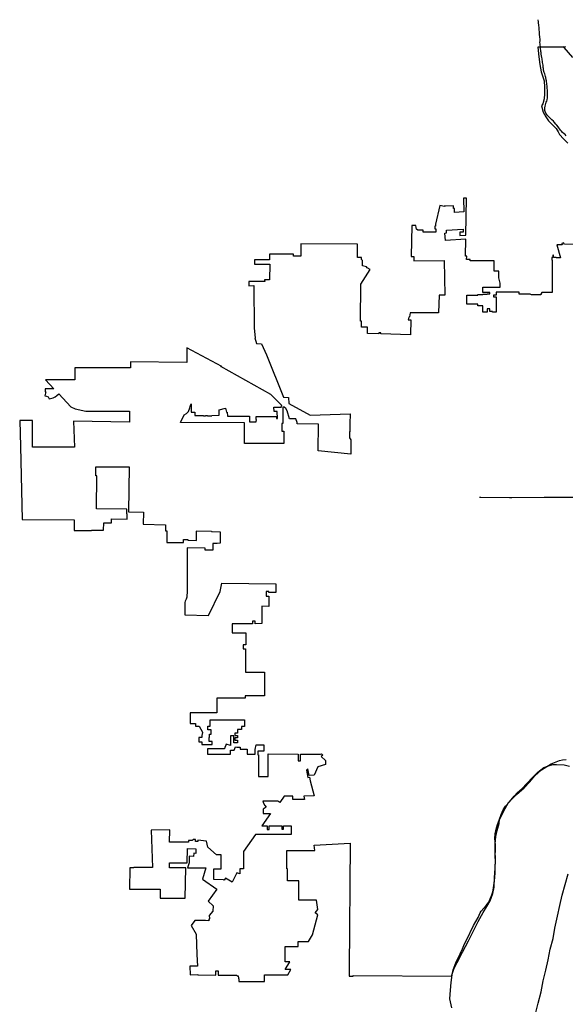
# Model space of a CAD drawing. Extents: x 1488644 to 1616065, y 653968 to 824748.
# Tile 13 of 33: x 1537076 to 1563449, y 701678 to 749265. Entities that reach past the tile are written whole.
import ezdxf

# ---------------------------------------------------------------- set-up
doc = ezdxf.new("R2010")
doc.units = 0
doc.header["$LTSCALE"] = 20
doc.header["$MEASUREMENT"] = 0
for name, color, linetype in [('1', 7, 'Continuous'), ('38', 7, 'Continuous'), ('55', 7, 'Continuous'), ('PATTERN_CLASS', 7, 'Continuous')]:
    doc.layers.add(name, color=color, linetype=linetype)

msp = doc.modelspace()

# ---------------------------------------------------------------- linework, layer by layer
at = {"layer": '1', "color": 2, "linetype": 'Continuous'}
for points in [[(1563460, 747955), (1563417, 747930), (1562122, 747930), (1562170, 747466), (1562217, 747100), (1562288, 746739), (1562370, 746506), (1562421, 746309), (1562438, 746003), (1562446, 745686), (1562424, 745438), (1562366, 745201), (1562299, 745105), (1562382, 744802), (1562502, 744578), (1562641, 744374), (1562804, 744212), (1563009, 744006), (1563107, 743853), (1563172, 743721), (1563367, 743510), (1563564, 743290)], [(1563928, 738407), (1563415, 738416), (1563367, 738488), (1563282, 738454), (1563304, 738385), (1563038, 738384), (1563213, 737756), (1563019, 737756), (1563013, 737773), (1562885, 737773), (1562885, 737888), (1562840, 737888), (1562840, 737773), (1562795, 737773), (1562795, 737643), (1562810, 737643), (1562810, 736078), (1562320, 736078), (1562267, 735993), (1562267, 735965), (1561817, 735965), (1561755, 735995), (1561225, 735995), (1561225, 736095), (1560110, 736095), (1560110, 735949), (1559975, 735949), (1559975, 735878), (1560110, 735878), (1560110, 735125), (1559925, 735126), (1559925, 735167), (1559802, 735169), (1559802, 735286), (1559667, 735286), (1559667, 735125), (1559462, 735125), (1559462, 735438), (1559220, 735438), (1559220, 735518), (1558692, 735518), (1558692, 735953), (1559217, 735953), (1559217, 735985), (1559455, 735985), (1559455, 736003), (1559670, 736003), (1559670, 736011), (1559806, 736011), (1559806, 736084), (1559455, 736084), (1559455, 736340), (1560299, 736340), (1560300, 736533), (1560273, 736666), (1560236, 736787), (1560233, 737113), (1560013, 737113), (1560013, 737615), (1558852, 737615), (1558852, 737675), (1558679, 737675), (1558682, 737835), (1558617, 737835), (1558645, 738656), (1557652, 738595), (1557627, 738951), (1557712, 738956), (1557707, 739093), (1558508, 739135), (1558511, 738998), (1558356, 738995), (1558356, 738838), (1558638, 738848), (1558669, 740645), (1558525, 740635), (1558536, 739982), (1558085, 739951), (1558088, 740133), (1558040, 740133), (1558040, 740263), (1557678, 740257), (1557614, 740261), (1557605, 740232), (1557388, 740286), (1557181, 739390), (1557181, 739282), (1557139, 739282), (1557139, 739152), (1557191, 739152), (1557191, 738990), (1556583, 738990), (1556583, 739090), (1556427, 739087), (1556326, 739093), (1556261, 739149), (1556237, 739225), (1556228, 739324), (1556023, 739324), (1555992, 737825), (1556122, 737828), (1556120, 737618), (1557599, 737628), (1557629, 735958), (1557354, 735948), (1557324, 735104), (1555954, 735104), (1555913, 734896), (1555887, 734895), (1555859, 734760), (1555989, 734756), (1555959, 734041), (1554539, 734075), (1554539, 734123), (1554429, 734123), (1554429, 734076), (1553891, 734091), (1553885, 734410), (1553598, 734409), (1553597, 734702), (1553543, 734702), (1553564, 736490), (1554011, 737197), (1553874, 737279), (1553842, 737317), (1553653, 737364), (1553653, 737619), (1553594, 737678), (1553594, 737773), (1553407, 737773), (1553407, 738423), (1550671, 738439), (1550666, 737843), (1550307, 737838), (1550304, 737930), (1549157, 737936), (1549152, 737663), (1548648, 737656), (1548648, 737660), (1548418, 737660), (1548418, 737445), (1548933, 737445), (1548933, 737455), (1549160, 737455), (1549157, 736687), (1548914, 736691), (1548920, 736619), (1548152, 736610), (1548155, 736410), (1548398, 736415), (1548402, 734349), (1548463, 733894), (1548437, 733892), (1548529, 733613), (1548759, 733603), (1549003, 733070), (1549831, 731020), (1550071, 731000), (1550078, 730711), (1551115, 730150), (1553047, 730217), (1553041, 729733), (1553041, 729338), (1553022, 729358), (1553022, 729055), (1553074, 728961), (1553086, 728263), (1551496, 728424), (1551520, 729721), (1550495, 729739), (1550495, 729799), (1550420, 729968), (1550122, 729968), (1549999, 730368), (1549940, 730470), (1549861, 730543), (1549797, 730545), (1549795, 729747), (1549753, 729747), (1549753, 729374), (1549850, 729374), (1549850, 728779), (1547950, 728779), (1547950, 729783), (1544848, 729803), (1545028, 730174), (1545137, 730224), (1545229, 730330), (1545298, 730501), (1545329, 730637), (1545369, 730706), (1545369, 730298), (1545549, 730298), (1545549, 730142), (1545957, 730142), (1545957, 730114), (1546057, 730114), (1546057, 730142), (1546161, 730142), (1546161, 730114), (1546357, 730114), (1546357, 730142), (1546717, 730149), (1546717, 730417), (1547025, 730488), (1547071, 730289), (1547111, 730289), (1547119, 730102), (1548176, 730102), (1548176, 729837), (1548506, 729837), (1548516, 729934), (1548504, 729934), (1548504, 730088), (1549492, 730088), (1549492, 729993), (1549532, 729993), (1549514, 730323), (1549372, 730323), (1549360, 730544), (1549693, 730544), (1549722, 730544), (1549746, 730587), (1549724, 730638), (1549215, 731147), (1546796, 732497), (1546846, 732497), (1545153, 733398), (1545152, 732694), (1542433, 732737), (1542433, 732522), (1542433, 732437), (1539742, 732437), (1539742, 731857), (1538318, 731857), (1538732, 731420), (1538315, 731420), (1538301, 731284), (1538340, 731278), (1538296, 731088), (1538368, 731076), (1538460, 731033), (1538496, 730940), (1538695, 730990), (1538791, 731040), (1538870, 731098), (1538961, 731177), (1539546, 730560), (1539759, 730463), (1540270, 730337), (1542391, 730337), (1542391, 729818), (1539673, 729863), (1539720, 728608), (1537688, 728608), (1537688, 729896), (1537076, 729896), (1537110, 728635), (1537201, 725101), (1539704, 725094), (1539713, 724574), (1540549, 724574), (1540570, 724595), (1541130, 724595), (1541136, 724951), (1541506, 724945), (1541510, 725137), (1542277, 725123), (1542278, 725385), (1542253, 725386), (1542253, 725604), (1540781, 725629), (1540809, 727225), (1540759, 727225), (1540759, 727650), (1542364, 727650), (1542339, 725480), (1543054, 725468), (1543043, 724876), (1544127, 724857), (1544122, 724557), (1544193, 724556), (1544183, 723997), (1544994, 723997), (1544997, 724146), (1545207, 724142), (1545207, 724107), (1545615, 724100), (1545622, 724539), (1545635, 724538), (1545634, 724565), (1546348, 724552), (1546348, 724525), (1546766, 724519), (1546768, 723968), (1546622, 723943), (1546410, 723946), (1546410, 723626), (1546035, 723633), (1546035, 723725), (1545175, 723740), (1545167, 721662), (1545157, 721357), (1545129, 721261), (1545075, 721168), (1545056, 721090), (1545051, 720498), (1546208, 720474), (1546767, 721622), (1546846, 722027), (1549455, 722002), (1549450, 721575), (1549124, 721574), (1549124, 721624), (1548987, 721626), (1548984, 721408), (1549123, 721406), (1549122, 720906), (1548783, 720921), (1548783, 720304), (1548780, 720075), (1548463, 720074), (1548463, 720194), (1548329, 720194), (1548329, 720074), (1547351, 720073), (1547351, 719626), (1548004, 719626), (1548004, 719048), (1547879, 719048), (1547880, 718860), (1547987, 718860), (1547983, 717738), (1548909, 717729), (1548908, 716588), (1547979, 716588), (1547979, 716470), (1546608, 716470), (1546608, 715772), (1545322, 715772), (1545322, 715250), (1545581, 715250), (1545581, 715115), (1545744, 715115), (1545912, 714825), (1545905, 714817), (1545879, 714670), (1545879, 714570), (1545729, 714570), (1545729, 714360), (1545879, 714360), (1545879, 714230), (1546379, 714230), (1546379, 714380), (1546234, 714380), (1546234, 714580), (1546249, 714580), (1546249, 714730), (1546329, 714730), (1546329, 714950), (1546164, 714950), (1546164, 715115), (1546279, 715115), (1546279, 715427), (1547937, 715427), (1547937, 715106), (1547792, 715106), (1547792, 714957), (1547607, 714957), (1547607, 714787), (1547475, 714787), (1547475, 714672), (1547607, 714672), (1547607, 714557), (1547475, 714557), (1547475, 714437), (1547607, 714437), (1547607, 714322), (1547425, 714322), (1547425, 714661), (1547263, 714661), (1547263, 714180), (1547055, 714256), (1547042, 714210), (1546989, 714084), (1546976, 714023), (1546152, 714023), (1546152, 713769), (1547263, 713769), (1547263, 713965), (1547449, 713965), (1547501, 714127), (1547579, 714109), (1547729, 714109), (1547729, 714009), (1547920, 714012), (1547920, 714002), (1548069, 714002), (1548069, 713767), (1548455, 713767), (1548455, 713997), (1548507, 714221), (1548880, 714221), (1548880, 713907), (1548585, 713907), (1548584, 713736), (1548614, 713736), (1548614, 712689), (1549082, 712689), (1549082, 713781), (1550541, 713773), (1550541, 713448), (1550644, 713448), (1550644, 713773), (1551618, 713766), (1551666, 713785), (1551721, 713720), (1551642, 713657), (1551850, 713455), (1551852, 713274), (1551490, 713151), (1551302, 712748), (1551062, 712743), (1551000, 713059), (1550935, 712994), (1550999, 712636), (1551091, 712652), (1551121, 712480), (1551303, 711752), (1550805, 711735), (1550847, 711578), (1550275, 711576), (1550275, 711739), (1549866, 711739), (1549651, 711431), (1549554, 711501), (1548834, 711501), (1548861, 711392), (1548920, 711294), (1548994, 711213), (1548843, 711107), (1548843, 710902), (1549192, 710902), (1548774, 710308), (1549036, 710308), (1549036, 710129), (1549131, 710128), (1549132, 710308), (1549750, 710308), (1549749, 710137), (1549831, 710137), (1549833, 710308), (1550198, 710308), (1550198, 709886), (1548476, 709886), (1547901, 709065), (1547901, 708220), (1547724, 708220), (1547724, 707980), (1547569, 708028), (1547347, 707574), (1547024, 707768), (1546958, 707682), (1546921, 707716), (1546908, 707696), (1546466, 707703), (1546457, 708223), (1546819, 708223), (1546819, 708906), (1546592, 708906), (1546162, 709280), (1546102, 709559), (1545692, 709605), (1545690, 709548), (1545578, 709550), (1545570, 709644), (1545520, 709642), (1545505, 709665), (1545405, 709590), (1545243, 709590), (1545242, 709522), (1544325, 709522), (1544327, 710107), (1543429, 710090), (1543497, 708294), (1542597, 708294), (1542597, 708266), (1542401, 708266), (1542382, 707245), (1543858, 707249), (1543858, 706805), (1545073, 706803), (1545102, 708277), (1544321, 708274), (1544322, 708518), (1545177, 708518), (1545189, 709210), (1545582, 709197), (1545582, 708972), (1545487, 708975), (1545482, 708828), (1545267, 708835), (1545267, 708520), (1545191, 708274), (1545934, 708274), (1546071, 708274), (1545913, 707721), (1546605, 707236), (1546191, 706657), (1546431, 706433), (1546409, 706179), (1546229, 705971), (1546250, 705818), (1546217, 705774), (1546217, 705714), (1546052, 705728), (1546052, 705736), (1545539, 705727), (1545367, 705481), (1545608, 705064), (1545645, 704084), (1545671, 703518), (1545304, 703518), (1545319, 703108), (1545688, 703121), (1545689, 703096), (1546551, 703093), (1546551, 703303), (1546668, 703303), (1546668, 703093), (1547566, 703088), (1547590, 703060), (1547643, 703053), (1547645, 702947), (1547670, 702900), (1547670, 702782), (1548910, 702785), (1548912, 703102), (1550032, 703109), (1550184, 703362), (1549909, 703362), (1550129, 703729), (1549904, 703729), (1549904, 704479), (1550542, 704479), (1550542, 704716), (1551033, 704716), (1551234, 705038), (1551490, 705995), (1551363, 706091), (1551483, 706263), (1551420, 706709), (1550570, 706709), (1550570, 707646), (1550020, 707646), (1550019, 708228), (1549994, 708228), (1549995, 709114), (1551350, 709114), (1551314, 709374), (1553044, 709464), (1553002, 703352), (1552996, 703030), (1553195, 703036), (1553194, 703076), (1557942, 703033), (1558060, 703384), (1558216, 703702), (1558479, 704202), (1558769, 704746), (1558974, 705168), (1559237, 705674), (1559478, 706121), (1559659, 706404), (1559823, 706686), (1559946, 707026), (1560004, 707338), (1560030, 707806), (1560059, 708243), (1560072, 708694), (1560066, 709083), (1560053, 709429), (1560083, 709794), (1560163, 710077), (1560256, 710424), (1560262, 710617), (1560539, 711141), (1560708, 711435), (1561096, 711814), (1561457, 712134), (1561724, 712417), (1561969, 712728), (1562303, 713014), (1562762, 713295), (1563172, 713465), (1563307, 713499), (1563488, 713517)]]:
    msp.add_lwpolyline(points, dxfattribs=at)
at = {"layer": '38', "color": 1, "linetype": 'Continuous'}
for points in [[(1563805, 747442), (1563401, 747925), (1563367, 747965)], [(1559309, 726182), (1559363, 726181), (1560758, 726168), (1560801, 726168), (1560866, 726168), (1562422, 726186), (1562425, 726186), (1562529, 726186), (1563979, 726188)]]:
    msp.add_lwpolyline(points, dxfattribs=at)
at = {"layer": '55', "color": 140, "linetype": 'Continuous'}
msp.add_lwpolyline([(1563496, 743650), (1563437, 743720), (1563386, 743755), (1563317, 743807), (1563258, 743872), (1563217, 743927), (1563178, 743980), (1563141, 744033), (1563101, 744084), (1563045, 744161), (1562998, 744220), (1562929, 744300), (1562874, 744357), (1562803, 744425), (1562752, 744470), (1562701, 744522), (1562646, 744575), (1562581, 744640), (1562540, 744693), (1562509, 744744), (1562478, 744827), (1562465, 744878), (1562458, 744932), (1562456, 745012), (1562469, 745078), (1562493, 745148), (1562510, 745212), (1562531, 745271), (1562550, 745333), (1562568, 745393), (1562581, 745481), (1562585, 745539), (1562588, 745591), (1562585, 745660), (1562584, 745722), (1562586, 745802), (1562583, 745870), (1562579, 745943), (1562576, 746009), (1562569, 746069), (1562560, 746132), (1562553, 746196), (1562545, 746254), (1562536, 746305), (1562527, 746359), (1562507, 746470), (1562496, 746524), (1562479, 746583), (1562460, 746646), (1562435, 746716), (1562400, 746831), (1562391, 746900), (1562386, 746952), (1562379, 747008), (1562372, 747067), (1562363, 747135), (1562353, 747194), (1562344, 747256), (1562333, 747322), (1562324, 747381), (1562315, 747445), (1562303, 747520), (1562288, 747602), (1562278, 747677), (1562271, 747735), (1562266, 747791), (1562257, 747850), (1562251, 747920), (1562244, 747972), (1562235, 748039), (1562228, 748091), (1562225, 748155), (1562233, 748237), (1562232, 748288), (1562229, 748348), (1562224, 748400), (1562215, 748455), (1562208, 748531), (1562205, 748581), (1562200, 748631), (1562197, 748688), (1562191, 748760), (1562188, 748824), (1562182, 748901), (1562175, 748961), (1562168, 749015), (1562159, 749096), (1562147, 749176), (1562134, 749249), (1562132, 749265)], dxfattribs=at)
at = {"layer": 'PATTERN_CLASS', "color": 1, "linetype": 'Continuous'}
msp.add_lwpolyline([(1557956, 701503), (1557865, 701942), (1557900, 702367), (1557935, 702736), (1557974, 703106), (1558031, 703345), (1558163, 703678), (1558369, 704114), (1558482, 704359), (1558584, 704593), (1558675, 704778), (1559011, 705488), (1559234, 705880), (1559339, 706091), (1559385, 706182), (1559624, 706452), (1559751, 706615), (1559814, 706778), (1559896, 706964), (1559945, 707118), (1559977, 707308), (1560013, 707539), (1560036, 707806), (1560054, 708046), (1560063, 708309), (1560068, 708567), (1560063, 708871), (1560077, 709147), (1560068, 709391), (1560045, 709686), (1560063, 709916), (1560099, 710142), (1560167, 710364), (1560267, 710618), (1560344, 710858), (1560439, 711084), (1560561, 711261), (1560747, 711465), (1560973, 711732), (1561136, 711913), (1561349, 712099), (1561598, 712371), (1561870, 712633), (1562128, 712900), (1562409, 713127), (1562632, 713211), (1562848, 713263), (1563024, 713272), (1563400, 713249), (1563645, 713186)], dxfattribs=at)
at = {"layer": 'PATTERN_CLASS', "color": 140, "linetype": 'Continuous'}
msp.add_lwpolyline([(1562007, 701222), (1562129, 701739), (1562283, 702288), (1562385, 702811), (1562503, 703332), (1562619, 703833), (1562721, 704342), (1562856, 704853), (1562940, 705356), (1563076, 705937), (1563184, 706448), (1563304, 706953), (1563438, 707464), (1563584, 707981)], dxfattribs=at)

doc.saveas('drawing.dxf')
